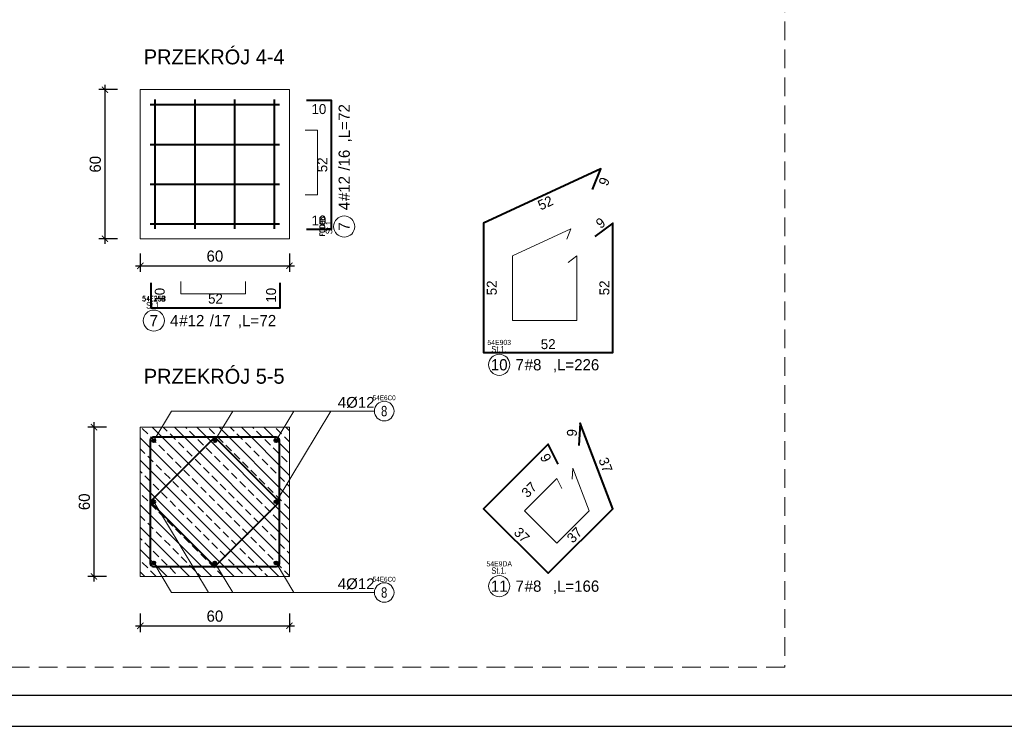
# Model space of a CAD drawing. Header units: millimetres. Extents: x 219841 to 236232, y -126388 to -112129.
# Tile 25 of 30: x 234095 to 234887, y -113614 to -113045. Entities that reach past the tile are written whole.
import ezdxf
from ezdxf.enums import TextEntityAlignment as Align
from ezdxf.lldxf.tags import DXFTag

# ---------------------------------------------------------------- set-up
doc = ezdxf.new("R2010")
doc.units = ezdxf.units.MM
doc.linetypes.add('DASHED2', pattern=[0.375, 0.25, -0.125])
doc.layers.add('-Linie pomocnicze', color=251, linetype='Continuous', lineweight=5, plot=False)
for name, color, linetype, lineweight in [('A-NAD', 21, 'DASHDOT', 15), ('A-WIDOKOWA', 7, 'Continuous', 25), ('K_HATCH', 8, 'Continuous', 9), ('K_OPIS', 5, 'Continuous', 13), ('K_WYMIARY', 8, 'Continuous', 5), ('Opis', 41, 'Continuous', 9), ('Pret-Opis', 140, 'Continuous', 5), ('tekst', 31, 'Continuous', 9), ('widokowa', 151, 'Continuous', 18), ('Wymiarowanie', 2, 'Continuous', 9), ('Zbrojenie dołem', 1, 'Continuous', 40)]:
    doc.layers.add(name, color=color, linetype=linetype, lineweight=lineweight)
doc.styles.add('Arial', font='GOTHIC.TTF')
doc.styles.add('ROMANS', font='GOTHIC.TTF')
doc.styles.add('SIMPLEX', font='GOTHIC.TTF')
doc.styles.get("Standard").update_dxf_attribs({"font": 'GOTHIC.TTF'})
doc.styles.add('Wykaz_opis_pozycji', font='simplex.shx', dxfattribs={"width": 0.8})
tags = doc.linetypes.add('DASHDOT', pattern=[25.4, 12.7, -6.35, 0, -6.35]).pattern_tags.tags
tags[10:11] = [DXFTag(74, 4), DXFTag(75, 0), DXFTag(340, '0'), DXFTag(46, 1.0), DXFTag(50, 0.0), DXFTag(44, 0.0), DXFTag(45, 0.0)]
tags[8:9] = [DXFTag(74, 4), DXFTag(75, 0), DXFTag(340, '0'), DXFTag(46, 1.0), DXFTag(50, 0.0), DXFTag(44, 0.0), DXFTag(45, 0.0)]
tags[6:7] = [DXFTag(74, 4), DXFTag(75, 0), DXFTag(340, '0'), DXFTag(46, 1.0), DXFTag(50, 0.0), DXFTag(44, 0.0), DXFTag(45, 0.0)]
tags[4:5] = [DXFTag(74, 4), DXFTag(75, 0), DXFTag(340, '0'), DXFTag(46, 1.0), DXFTag(50, 0.0), DXFTag(44, 0.0), DXFTag(45, 0.0)]
doc.dimstyles.new('A1_DlugoscPreta_Szczegoly', dxfattribs={"dimtxt": 4, "dimasz": 5, "dimexe": 0, "dimexo": 2, "dimgap": 2, "dimtad": 2, "dimdec": 0, "dimrnd": 1, "dimzin": 9, "dimdsep": 46, "dimtxsty": 'Arial', "dimblk": 'NONE', "dimcen": 0, "dimse1": 1, "dimse2": 1, "dimsd1": 1, "dimsd2": 1, "dimclrd": 8, "dimclre": 30, "dimclrt": 5, "dimadec": 0, "dimazin": 0, "dimtfac": 1, "dimtdec": 0, "dimtix": 1, "dimtmove": 2, "dimatfit": 3, "dimldrblk": 'CLOSED', "dimfxl": 1, "dimtvp": 1.111111, "dimtolj": 1, "dimtzin": 1, "dimarcsym": 0})
doc.dimstyles.new('Radek 50 dokładny', dxfattribs={"dimtxt": 9, "dimasz": 5, "dimexe": 5, "dimexo": 5, "dimgap": 3, "dimtad": 1, "dimdec": 1, "dimrnd": 0.5, "dimlunit": 6, "dimtxsty": 'ROMANS', "dimblk": 'ARCHTICK', "dimcen": 5, "dimdle": 4, "dimclrd": 256, "dimclrt": 2, "dimadec": 0, "dimazin": 0, "dimtfac": 1, "dimtdec": 1, "dimtix": 1, "dimtmove": 1, "dimatfit": 0, "dimldrblk": 'DOTSMALL', "dimfxl": 10, "dimfxlon": 1, "dimarcsym": 0})

# ---------------------------------------------------------------- blocks, each defined once
blk = doc.blocks.new('*D225')
at = {"layer": 'Defpoints', "color": 0}
for p in [(234200.4, -113256.93), (234200.4, -113276.93), (234201.4, -113276.93)]:
    blk.add_point(p, dxfattribs=at)
at = {"layer": 'K_OPIS', "color": 5, "insert": (234207.6, -113266.93), "char_height": 8, "attachment_point": 5, "rotation": 90, "style": 'Arial'}
blk.add_mtext('\\A1;10', dxfattribs=at)
blk = doc.blocks.new('_CLOSED')
at = {"color": 0, "linetype": 'ByBlock', "ltscale": 20}
for p, q in [((-1, 0.17), (0, 0)), ((-1, 0.17), (-1, -0.17)), ((0, 0), (-1, -0.17)), ((0, 0), (-1, 0))]:
    blk.add_line(p, q, dxfattribs=at)
blk = doc.blocks.new('_None')
blk = doc.blocks.new('*D226')
at = {"layer": 'Defpoints', "color": 0}
for p in [(234200.4, -113276.93), (234304.4, -113275.93), (234304.4, -113276.93)]:
    blk.add_point(p, dxfattribs=at)
at = {"layer": 'K_OPIS', "color": 5, "insert": (234252.4, -113269.72), "char_height": 8, "attachment_point": 5, "style": 'Arial'}
blk.add_mtext('\\A1;52', dxfattribs=at)
blk = doc.blocks.new('*D227')
at = {"layer": 'Defpoints', "color": 0}
for p in [(234303.4, -113256.93), (234304.4, -113256.93), (234304.4, -113276.93)]:
    blk.add_point(p, dxfattribs=at)
at = {"layer": 'K_OPIS', "color": 5, "insert": (234297.2, -113266.93), "char_height": 8, "attachment_point": 5, "rotation": 90, "style": 'Arial'}
blk.add_mtext('\\A1;10', dxfattribs=at)
blk = doc.blocks.new('*D228')
at = {"layer": 'Defpoints', "color": 0}
for p in [(234325.6, -113110.04), (234345.6, -113110.04), (234345.6, -113111.04)]:
    blk.add_point(p, dxfattribs=at)
at = {"layer": 'K_OPIS', "color": 5, "insert": (234335.6, -113117.24), "char_height": 8, "attachment_point": 5, "style": 'Arial'}
blk.add_mtext('\\A1;10', dxfattribs=at)
blk = doc.blocks.new('*D229')
at = {"layer": 'Defpoints', "color": 0}
for p in [(234345.6, -113110.04), (234344.6, -113214.04), (234345.6, -113214.04)]:
    blk.add_point(p, dxfattribs=at)
at = {"layer": 'K_OPIS', "color": 5, "insert": (234338.4, -113162.04), "char_height": 8, "attachment_point": 5, "rotation": 90, "style": 'Arial'}
blk.add_mtext('\\A1;52', dxfattribs=at)
blk = doc.blocks.new('*D230')
at = {"layer": 'Defpoints', "color": 0}
for p in [(234325.6, -113213.04), (234325.6, -113214.04), (234345.6, -113214.04)]:
    blk.add_point(p, dxfattribs=at)
at = {"layer": 'K_OPIS', "color": 5, "insert": (234335.6, -113206.84), "char_height": 8, "attachment_point": 5, "style": 'Arial'}
blk.add_mtext('\\A1;10', dxfattribs=at)
blk = doc.blocks.new('_ArchTick')
at = {"layer": 'Wymiarowanie', "color": 0, "const_width": 0.15}
blk.add_lwpolyline([(-0.5, -0.5), (0.5, 0.5)], dxfattribs=at)
blk = doc.blocks.new('*D231')
at = {"layer": 'Defpoints', "color": 0}
for p in [(234191.92, -113101.56), (234163.44, -113221.56), (234191.92, -113221.56)]:
    blk.add_point(p, dxfattribs=at)
at = {"layer": 'K_WYMIARY', "lineweight": -2}
blk.add_line((234163.44, -113097.56), (234163.44, -113225.56), dxfattribs=at)
at = {"layer": 'K_WYMIARY', "color": 0, "lineweight": -2}
for p, q in [((234173.44, -113101.56), (234158.44, -113101.56)), ((234173.44, -113221.56), (234158.44, -113221.56))]:
    blk.add_line(p, q, dxfattribs=at)
at = {"layer": 'K_WYMIARY', "lineweight": -2, "xscale": 5, "yscale": 5, "zscale": 5}
for p, rotation in [((234163.44, -113101.56), 90), ((234163.44, -113221.56), 270)]:
    blk.add_blockref('_ArchTick', p, dxfattribs=dict(at, rotation=rotation))
at = {"layer": 'K_WYMIARY', "color": 2, "insert": (234155.72, -113161.56), "char_height": 9, "attachment_point": 5, "rotation": 90, "style": 'ROMANS'}
blk.add_mtext('60', dxfattribs=at)
blk = doc.blocks.new('_DotSmall')
at = {"color": 0, "linetype": 'ByBlock', "const_width": 12.7}
blk.add_lwpolyline([(-1.5875, 0, 1), (1.5875, 0, 1)], format="xyb", close=True, dxfattribs=at)
blk = doc.blocks.new('*D232')
at = {"layer": 'Defpoints', "color": 0}
for p in [(234191.92, -113221.56), (234311.92, -113221.56), (234311.92, -113243.22)]:
    blk.add_point(p, dxfattribs=at)
at = {"layer": 'K_WYMIARY', "color": 0, "lineweight": -2}
for p, q in [((234191.92, -113233.22), (234191.92, -113248.22)), ((234311.92, -113233.22), (234311.92, -113248.22))]:
    blk.add_line(p, q, dxfattribs=at)
at = {"layer": 'K_WYMIARY', "lineweight": -2}
blk.add_line((234187.92, -113243.22), (234315.92, -113243.22), dxfattribs=at)
at = {"layer": 'K_WYMIARY', "lineweight": -2, "xscale": 5, "yscale": 5, "zscale": 5, "rotation": 180}
blk.add_blockref('_ArchTick', (234191.92, -113243.22), dxfattribs=at)
at = {"layer": 'K_WYMIARY', "lineweight": -2, "xscale": 5, "yscale": 5, "zscale": 5}
blk.add_blockref('_ArchTick', (234311.92, -113243.22), dxfattribs=at)
at = {"layer": 'K_WYMIARY', "color": 2, "insert": (234251.92, -113235.49), "char_height": 9, "attachment_point": 5, "style": 'ROMANS'}
blk.add_mtext('60', dxfattribs=at)
blk = doc.blocks.new('MF_L')
at = {"color": 0, "insert": (0, 0), "char_height": 7, "attachment_point": 7, "style": 'Arial'}
blk.add_mtext(',L=', dxfattribs=at)
blk = doc.blocks.new('*U233')
at = {"color": 7}
blk.add_circle((-9.53, 0), 6.59, dxfattribs=at)
at = {"color": 0}
blk.add_blockref('MF_L', (42.87, -4.83), dxfattribs=at)
at = {"color": 0, "style": 'ROMANS', "width": 0.8, "flags": 4}
blk.add_attdef('ILOSC_PRETOW', text='', height=7, dxfattribs=at).set_placement((5.86, 0), align=Align.MIDDLE_RIGHT)
blk.add_attdef('NUMER_PRETA', text='', height=7, dxfattribs=at).set_placement((-9.53, 0), align=Align.MIDDLE_CENTER)
blk.add_attdef('SREDNICA_PRETA', text='', height=7, dxfattribs=at).set_placement((6.37, 0), align=Align.MIDDLE_LEFT)
for tag, p in [('ROZSTAW_PRETA', (25.36, 3.5)), ('DLUGOSC_PRETA', (56.38, 3.5))]:
    blk.add_attdef(tag, text='', height=7, dxfattribs=at).set_placement(p, align=Align.TOP_LEFT)
at = {"layer": 'Defpoints', "color": 30, "style": 'ROMANS', "width": 0.8, "flags": 4}
blk.add_attdef('IDENTYFIKATOR', text='', height=3.2, dxfattribs=at).set_placement((-9.47, 13.68), align=Align.MIDDLE_CENTER)
blk.add_attdef('POZYCJA', text='', height=4, dxfattribs=at).set_placement((-9.53, 7.49), align=Align.CENTER)
blk = doc.blocks.new('*D236')
at = {"layer": 'Defpoints', "color": 0}
for p in [(234191.92, -113373.05), (234154.61, -113493.05), (234191.92, -113493.05)]:
    blk.add_point(p, dxfattribs=at)
at = {"layer": 'K_WYMIARY', "color": 0, "lineweight": -2}
for p, q in [((234164.61, -113373.05), (234149.61, -113373.05)), ((234164.61, -113493.05), (234149.61, -113493.05))]:
    blk.add_line(p, q, dxfattribs=at)
at = {"layer": 'K_WYMIARY', "lineweight": -2}
blk.add_line((234154.61, -113369.05), (234154.61, -113497.05), dxfattribs=at)
at = {"layer": 'K_WYMIARY', "lineweight": -2, "xscale": 5, "yscale": 5, "zscale": 5}
for p, rotation in [((234154.61, -113373.05), 90), ((234154.61, -113493.05), 270)]:
    blk.add_blockref('_ArchTick', p, dxfattribs=dict(at, rotation=rotation))
at = {"layer": 'K_WYMIARY', "color": 2, "insert": (234146.89, -113433.05), "char_height": 9, "attachment_point": 5, "rotation": 90, "style": 'ROMANS'}
blk.add_mtext('60', dxfattribs=at)
blk = doc.blocks.new('*D237')
at = {"layer": 'Defpoints', "color": 0}
for p in [(234191.92, -113493.05), (234311.92, -113493.05), (234311.92, -113532.77)]:
    blk.add_point(p, dxfattribs=at)
at = {"layer": 'K_WYMIARY', "color": 0, "lineweight": -2}
for p, q in [((234191.92, -113522.77), (234191.92, -113537.77)), ((234311.92, -113522.77), (234311.92, -113537.77))]:
    blk.add_line(p, q, dxfattribs=at)
at = {"layer": 'K_WYMIARY', "lineweight": -2}
blk.add_line((234187.92, -113532.77), (234315.92, -113532.77), dxfattribs=at)
at = {"layer": 'K_WYMIARY', "lineweight": -2, "xscale": 5, "yscale": 5, "zscale": 5, "rotation": 180}
blk.add_blockref('_ArchTick', (234191.92, -113532.77), dxfattribs=at)
at = {"layer": 'K_WYMIARY', "lineweight": -2, "xscale": 5, "yscale": 5, "zscale": 5}
blk.add_blockref('_ArchTick', (234311.92, -113532.77), dxfattribs=at)
at = {"layer": 'K_WYMIARY', "color": 2, "insert": (234251.92, -113525.05), "char_height": 9, "attachment_point": 5, "style": 'ROMANS'}
blk.add_mtext('60', dxfattribs=at)
blk = doc.blocks.new('MF_CAD_OPIS_PRETA_KROTKI')
at = {"color": 7}
blk.add_circle((0, 0), 6.59, dxfattribs=at)
at = {"color": 0, "style": 'ROMANS', "width": 0.8, "flags": 12}
blk.add_attdef('NUMER_PRETA', text='', height=7, dxfattribs=at).set_placement((0, 0), align=Align.MIDDLE_CENTER)
at = {"layer": 'Defpoints', "color": 30, "style": 'ROMANS', "width": 0.8, "flags": 4}
blk.add_attdef('IDENTYFIKATOR', text='', height=3.2, dxfattribs=at).set_placement((0, 8.91), align=Align.MIDDLE_CENTER)
blk = doc.blocks.new('*D244')
at = {"layer": 'Defpoints', "color": 0}
for p in [(234561.93, -113165.03), (234562.4, -113165.22), (234555.66, -113181.91)]:
    blk.add_point(p, dxfattribs=at)
at = {"layer": 'K_OPIS', "color": 5, "insert": (234565.13, -113175.44), "char_height": 8, "attachment_point": 5, "rotation": 68.02025, "style": 'Arial'}
blk.add_mtext('\\A1;9', dxfattribs=at)
blk = doc.blocks.new('*D245')
at = {"layer": 'Defpoints', "color": 0}
for p in [(234562.4, -113165.22), (234468.06, -113209), (234468.06, -113209)]:
    blk.add_point(p, dxfattribs=at)
at = {"layer": 'K_OPIS', "color": 5, "insert": (234517.84, -113192.73), "char_height": 8, "attachment_point": 5, "rotation": 24.89486, "style": 'Arial'}
blk.add_mtext('\\A1;52', dxfattribs=at)
blk = doc.blocks.new('*D246')
at = {"layer": 'Defpoints', "color": 0}
for p in [(234468.06, -113209), (234468.06, -113313), (234468.56, -113313)]:
    blk.add_point(p, dxfattribs=at)
at = {"layer": 'K_OPIS', "color": 5, "insert": (234474.76, -113261), "char_height": 8, "attachment_point": 5, "rotation": 90, "style": 'Arial'}
blk.add_mtext('\\A1;52', dxfattribs=at)
blk = doc.blocks.new('*D247')
at = {"layer": 'Defpoints', "color": 0}
for p in [(234572.06, -113312.5), (234468.06, -113313), (234572.06, -113313)]:
    blk.add_point(p, dxfattribs=at)
at = {"layer": 'K_OPIS', "color": 5, "insert": (234520.06, -113306.3), "char_height": 8, "attachment_point": 5, "style": 'Arial'}
blk.add_mtext('\\A1;52', dxfattribs=at)
blk = doc.blocks.new('*D248')
at = {"layer": 'Defpoints', "color": 0}
for p in [(234571.56, -113209), (234572.06, -113209), (234572.06, -113313)]:
    blk.add_point(p, dxfattribs=at)
at = {"layer": 'K_OPIS', "color": 5, "insert": (234565.36, -113261), "char_height": 8, "attachment_point": 5, "rotation": 90, "style": 'Arial'}
blk.add_mtext('\\A1;52', dxfattribs=at)
blk = doc.blocks.new('*D249')
at = {"layer": 'Defpoints', "color": 0}
for p in [(234572.06, -113209), (234557.65, -113219.78), (234557.95, -113220.18)]:
    blk.add_point(p, dxfattribs=at)
at = {"layer": 'K_OPIS', "color": 5, "insert": (234562.22, -113208.83), "char_height": 8, "attachment_point": 5, "rotation": 36.81871, "style": 'Arial'}
blk.add_mtext('\\A1;9', dxfattribs=at)
blk = doc.blocks.new('MF_CAD_SZCZEGOLY_OPIS_PRETA_1P_v2')
at = {"color": 7}
blk.add_circle((-6.59, 0), 6.59, dxfattribs=at)
at = {"color": 0, "style": 'ROMANS', "width": 0.8, "flags": 4}
blk.add_attdef('ILOSC_PRETOW', text='', height=7, dxfattribs=at).set_placement((8.8, 0), align=Align.MIDDLE_RIGHT)
blk.add_attdef('NUMER_PRETA', text='', height=7, dxfattribs=at).set_placement((-6.59, 0), align=Align.MIDDLE_CENTER)
blk.add_attdef('SREDNICA_PRETA', text='', height=7, dxfattribs=at).set_placement((9.31, 0), align=Align.MIDDLE_LEFT)
blk.add_attdef('DLUGOSC_PRETA', text='', height=7, dxfattribs=at).set_placement((26.9, 3.5), align=Align.TOP_LEFT)
at = {"layer": 'Defpoints', "color": 30, "style": 'ROMANS', "width": 0.8, "flags": 4}
blk.add_attdef('IDENTYFIKATOR', text='', height=3.2, dxfattribs=at).set_placement((-6.59, 13.92), align=Align.MIDDLE_CENTER)
blk.add_attdef('POZYCJA', text='', height=4, dxfattribs=at).set_placement((-6.7, 7.69), align=Align.CENTER)
blk = doc.blocks.new('*D250')
at = {"layer": 'Defpoints', "color": 0}
for p in [(234519.55, -113386.86), (234520, -113386.63), (234528.1, -113402.7)]:
    blk.add_point(p, dxfattribs=at)
at = {"layer": 'K_OPIS', "color": 5, "insert": (234518.06, -113397.69), "char_height": 8, "attachment_point": 5, "rotation": 296.75695, "style": 'Arial'}
blk.add_mtext('\\A1;9', dxfattribs=at)
blk = doc.blocks.new('*D251')
at = {"layer": 'Defpoints', "color": 0}
for p in [(234520, -113386.63), (234468.06, -113438.57), (234474.46, -113444.97)]:
    blk.add_point(p, dxfattribs=at)
at = {"layer": 'K_OPIS', "color": 5, "insert": (234504.81, -113423.38), "char_height": 8, "attachment_point": 5, "rotation": 45, "style": 'Arial'}
blk.add_mtext('\\A1;37', dxfattribs=at)
blk = doc.blocks.new('*D252')
at = {"layer": 'Defpoints', "color": 0}
for p in [(234468.06, -113438.57), (234520.06, -113490.57), (234520.41, -113490.22)]:
    blk.add_point(p, dxfattribs=at)
at = {"layer": 'K_OPIS', "color": 5, "insert": (234498.8, -113459.83), "char_height": 8, "attachment_point": 5, "rotation": 315, "style": 'Arial'}
blk.add_mtext('\\A1;37', dxfattribs=at)
blk = doc.blocks.new('*D253')
at = {"layer": 'Defpoints', "color": 0}
for p in [(234571.7, -113438.22), (234572.06, -113438.57), (234520.06, -113490.57)]:
    blk.add_point(p, dxfattribs=at)
at = {"layer": 'K_OPIS', "color": 5, "insert": (234541.32, -113459.83), "char_height": 8, "attachment_point": 5, "rotation": 45, "style": 'Arial'}
blk.add_mtext('\\A1;37', dxfattribs=at)
blk = doc.blocks.new('*D254')
at = {"layer": 'Defpoints', "color": 0}
for p in [(234545.24, -113370.1), (234545.7, -113369.92), (234572.06, -113438.57)]:
    blk.add_point(p, dxfattribs=at)
at = {"layer": 'K_OPIS', "color": 5, "insert": (234566.19, -113403.39), "char_height": 8, "attachment_point": 5, "rotation": 291, "style": 'Arial'}
blk.add_mtext('\\A1;37', dxfattribs=at)
blk = doc.blocks.new('*D255')
at = {"layer": 'Defpoints', "color": 0}
for p in [(234545.7, -113369.92), (234544.68, -113387.89), (234545.18, -113387.92)]:
    blk.add_point(p, dxfattribs=at)
at = {"layer": 'K_OPIS', "color": 5, "insert": (234539.22, -113377.56), "char_height": 8, "attachment_point": 5, "rotation": 86.73058, "style": 'Arial'}
blk.add_mtext('\\A1;9', dxfattribs=at)

msp = doc.modelspace()

# ---------------------------------------------------------------- hatches: boundary and pattern name
at = {"layer": 'K_HATCH'}
h = msp.add_hatch(dxfattribs=at)
h.set_pattern_fill('ANSI33', color=256, scale=2, angle=90, style=2)
h.set_pattern_definition([(135, (9130.17, 2695.781), (-8.9802561, -8.9802561), []), (135, (9130.17, 2704.761), (-8.9802561, -8.9802561), [6.35, -3.175])])
h.paths.add_polyline_path([(234191.92, -113373.05), (234191.92, -113493.05), (234311.92, -113493.05), (234311.92, -113373.05)])
at = {"layer": 'Zbrojenie dołem'}
h = msp.add_hatch(color=256, dxfattribs=at)
h.dxf.hatch_style = 1
h.paths.add_polyline_path([(234203.92, -113383.85, 1), (234201.52, -113383.85, 1)])
h = msp.add_hatch(color=256, dxfattribs=at)
h.dxf.hatch_style = 1
h.paths.add_polyline_path([(234250.72, -113383.85, -1), (234253.12, -113383.85, -1)])
h = msp.add_hatch(color=256, dxfattribs=at)
h.dxf.hatch_style = 1
h.paths.add_polyline_path([(234299.92, -113383.85, -1), (234302.32, -113383.85, -1)])
h = msp.add_hatch(color=256, dxfattribs=at)
h.dxf.hatch_style = 1
h.paths.add_polyline_path([(234202.72, -113434.25, -1), (234202.72, -113431.85, -1)])
h = msp.add_hatch(color=256, dxfattribs=at)
h.dxf.hatch_style = 1
h.paths.add_polyline_path([(234301.12, -113434.25, 1), (234301.12, -113431.85, 1)])
h = msp.add_hatch(color=256, dxfattribs=at)
h.dxf.hatch_style = 1
h.paths.add_polyline_path([(234203.92, -113482.25, -1), (234201.52, -113482.25, -1)])
h = msp.add_hatch(color=256, dxfattribs=at)
h.dxf.hatch_style = 1
h.paths.add_polyline_path([(234250.72, -113482.25, 1), (234253.12, -113482.25, 1)])
h = msp.add_hatch(color=256, dxfattribs=at)
h.dxf.hatch_style = 1
h.paths.add_polyline_path([(234299.92, -113482.25, 1), (234302.32, -113482.25, 1)])

# ---------------------------------------------------------------- linework, layer by layer
at = {"layer": '-Linie pomocnicze'}
for points in [[(234324.49, -113134.19), (234334.49, -113134.19), (234334.49, -113186.19), (234324.49, -113186.19)], [(234535.05, -113221.75), (234538.42, -113213.41), (234491.25, -113235.3), (234491.25, -113287.3), (234543.25, -113287.3), (234543.25, -113235.3), (234536.05, -113240.69)], [(234224.55, -113255.81), (234224.55, -113265.81), (234276.55, -113265.81), (234276.55, -113255.81)], [(234531.07, -113422.32), (234527.02, -113414.28), (234501.05, -113440.25), (234527.05, -113466.25), (234553.05, -113440.25), (234539.88, -113405.92), (234539.36, -113414.91)]]:
    msp.add_lwpolyline(points, dxfattribs=at)
at = {"layer": 'A-NAD', "linetype": 'DASHED2', "ltscale": 60}
msp.add_lwpolyline([(233574.29, -113024.35), (234710.35, -113024.35), (234710.35, -113565.93), (233574.29, -113565.93)], close=True, dxfattribs=at)
at = {"layer": 'A-WIDOKOWA'}
msp.add_lwpolyline([(233317.48, -113588.6), (235367.48, -113588.6), (235367.48, -112153.6), (233317.48, -112153.6)], close=True, dxfattribs=at)
at = {"layer": 'Defpoints'}
msp.add_lwpolyline([(233292.48, -113613.6), (235392.48, -113613.6), (235392.48, -112128.6), (233292.48, -112128.6)], close=True, dxfattribs=at)
at = {"layer": 'Opis', "ltscale": 2}
for points in [[(234202.72, -113383.85), (234217.09, -113360.11), (234281.81, -113360.11)], [(234251.92, -113383.85), (234266.29, -113360.11), (234331.01, -113360.11)], [(234301.12, -113383.85), (234315.49, -113360.11), (234380.21, -113360.11)], [(234301.12, -113433.05), (234345.27, -113360.11)], [(234202.72, -113433.05), (234246.87, -113505.99)], [(234202.72, -113482.25), (234217.09, -113505.99), (234281.81, -113505.99)], [(234251.92, -113482.25), (234266.29, -113505.99), (234331.01, -113505.99)], [(234301.12, -113482.25), (234315.49, -113505.99), (234380.21, -113505.99)]]:
    msp.add_lwpolyline(points, dxfattribs=at)
at = {"layer": 'widokowa'}
for points in [[(234311.92, -113101.56), (234191.92, -113101.56), (234191.92, -113221.56), (234311.92, -113221.56)], [(234311.92, -113373.05), (234191.92, -113373.05), (234191.92, -113493.05), (234311.92, -113493.05)]]:
    msp.add_lwpolyline(points, close=True, dxfattribs=at)
at = {"layer": 'Zbrojenie dołem'}
for points in [[(234199.92, -113113.56), (234303.92, -113113.56)], [(234203.92, -113213.56), (234203.92, -113109.56)], [(234235.92, -113213.56), (234235.92, -113109.56)], [(234267.92, -113213.56), (234267.92, -113109.56)], [(234299.92, -113213.56), (234299.92, -113109.56)], [(234325.6, -113110.04), (234345.6, -113110.04), (234345.6, -113214.04), (234325.6, -113214.04)], [(234199.92, -113145.56), (234303.92, -113145.56)], [(234555.66, -113181.91), (234562.4, -113165.22), (234468.06, -113209), (234468.06, -113313), (234572.06, -113313), (234572.06, -113209), (234557.65, -113219.78)], [(234555.66, -113181.91), (234562.4, -113165.22), (234468.06, -113209), (234468.06, -113313), (234572.06, -113313), (234572.06, -113209), (234557.65, -113219.78)], [(234199.92, -113177.56), (234303.92, -113177.56)], [(234199.92, -113209.56), (234303.92, -113209.56)], [(234200.4, -113256.93), (234200.4, -113276.93), (234304.4, -113276.93), (234304.4, -113256.93)], [(234528.1, -113402.7), (234520, -113386.63), (234468.06, -113438.57), (234520.06, -113490.57), (234572.06, -113438.57), (234545.7, -113369.92), (234544.68, -113387.89)], [(234528.1, -113402.7), (234520, -113386.63), (234468.06, -113438.57), (234520.06, -113490.57), (234572.06, -113438.57), (234545.7, -113369.92), (234544.68, -113387.89)]]:
    msp.add_lwpolyline(points, dxfattribs=at)
for points in [[(234301.52, -113381.05), (234202.32, -113381.05, 0.414214), (234199.92, -113383.45), (234199.92, -113482.65, 0.414214), (234202.32, -113485.05), (234301.52, -113485.05, 0.414214), (234303.92, -113482.65), (234303.92, -113383.45, 0.414214)], [(234250.79, -113382.18), (234201.05, -113431.92, 0.414214), (234201.05, -113434.18), (234250.79, -113483.92, 0.414214), (234253.05, -113483.92), (234302.79, -113434.18, 0.414214), (234302.79, -113431.92), (234253.05, -113382.18, 0.414214)]]:
    msp.add_lwpolyline(points, format="xyb", close=True, dxfattribs=at)
for centre in [(234202.72, -113383.85), (234251.92, -113383.85), (234301.12, -113383.85), (234202.72, -113433.05), (234301.12, -113433.05), (234202.72, -113482.25), (234251.92, -113482.25), (234301.12, -113482.25)]:
    msp.add_circle(centre, 1.2, dxfattribs=at)

# ---------------------------------------------------------------- block references
at = {"layer": 'Pret-Opis', "color": 140}
ref = msp.add_blockref('*U233', (234355.96, -113199.37), dxfattribs=dict(at, xscale=1.289999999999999, yscale=1.289999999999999, zscale=1.289999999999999, rotation=90))
ref.add_attrib('NUMER_PRETA', '7', dxfattribs={"layer": '0', "color": 0, "height": 9.03, "rotation": 90}).set_placement((234355.96, -113211.67), align=Align.MIDDLE_CENTER)
ref.add_attrib('SREDNICA_PRETA', '#12', dxfattribs={"layer": '0', "color": 0, "height": 9.03, "rotation": 90, "style": 'Arial'}).set_placement((234355.96, -113191.16), align=Align.MIDDLE_LEFT)
ref.add_attrib('ILOSC_PRETOW', '4', dxfattribs={"layer": '0', "color": 0, "height": 9.03, "rotation": 90, "style": 'Arial'}).set_placement((234355.96, -113191.82), align=Align.MIDDLE_RIGHT)
ref.add_attrib('DLUGOSC_PRETA', '72', dxfattribs={"layer": '0', "color": 0, "height": 9.03, "rotation": 90, "style": 'Arial'}).set_placement((234351.45, -113126.64), align=Align.TOP_LEFT)
ref.add_attrib('ROZSTAW_PRETA', '/16', dxfattribs={"layer": '0', "color": 0, "height": 9.03, "rotation": 90, "style": 'Arial'}).set_placement((234351.45, -113166.66), align=Align.TOP_LEFT)
ref.add_attrib('POZYCJA', 'St.1.', dxfattribs={"layer": 'Defpoints', "color": 30, "height": 5.16, "rotation": 90, "style": 'ROMANS', "width": 0.8}).set_placement((234346.3, -113211.67), align=Align.CENTER)
ref.add_attrib('IDENTYFIKATOR', 'FCDB6', dxfattribs={"layer": 'Defpoints', "color": 30, "height": 4.128, "rotation": 90, "style": 'Wykaz_opis_pozycji', "width": 0.8}).set_placement((234338.31, -113211.58), align=Align.MIDDLE_CENTER)
ref = msp.add_blockref('*U233', (234215.07, -113287.29), dxfattribs=dict(at, xscale=1.289999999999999, yscale=1.289999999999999, zscale=1.289999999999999))
ref.add_attrib('NUMER_PRETA', '7', dxfattribs={"layer": '0', "color": 0, "height": 9.03}).set_placement((234202.77, -113287.29), align=Align.MIDDLE_CENTER)
ref.add_attrib('SREDNICA_PRETA', '#12', dxfattribs={"layer": '0', "color": 0, "height": 9.03, "style": 'Arial'}).set_placement((234223.29, -113287.29), align=Align.MIDDLE_LEFT)
ref.add_attrib('ILOSC_PRETOW', '4', dxfattribs={"layer": '0', "color": 0, "height": 9.03, "style": 'Arial'}).set_placement((234222.62, -113287.29), align=Align.MIDDLE_RIGHT)
ref.add_attrib('DLUGOSC_PRETA', '72', dxfattribs={"layer": '0', "color": 0, "height": 9.03, "style": 'Arial'}).set_placement((234287.8, -113282.77), align=Align.TOP_LEFT)
ref.add_attrib('ROZSTAW_PRETA', '/17', dxfattribs={"layer": '0', "color": 0, "height": 9.03, "style": 'Arial'}).set_placement((234247.78, -113282.77), align=Align.TOP_LEFT)
ref.add_attrib('POZYCJA', 'St.1.', dxfattribs={"layer": 'Defpoints', "color": 30, "height": 5.16, "style": 'ROMANS', "width": 0.8}).set_placement((234202.77, -113277.63), align=Align.CENTER)
ref.add_attrib('IDENTYFIKATOR', '54E25B', dxfattribs={"layer": 'Defpoints', "color": 30, "height": 4.128, "style": 'Wykaz_opis_pozycji', "width": 0.8}).set_placement((234202.86, -113269.63), align=Align.MIDDLE_CENTER)
ref = msp.add_blockref('MF_CAD_SZCZEGOLY_OPIS_PRETA_1P_v2', (234489.18, -113322.83), dxfattribs=dict(at, xscale=1.289999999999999, yscale=1.289999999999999, zscale=1.289999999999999))
ref.add_attrib('NUMER_PRETA', '10', dxfattribs={"layer": '0', "color": 0, "height": 9.03, "style": 'Arial'}).set_placement((234480.68, -113322.83), align=Align.MIDDLE_CENTER)
ref.add_attrib('SREDNICA_PRETA', '#8', dxfattribs={"layer": '0', "color": 0, "height": 9.03, "style": 'Arial'}).set_placement((234501.19, -113322.83), align=Align.MIDDLE_LEFT)
ref.add_attrib('ILOSC_PRETOW', '7', dxfattribs={"layer": '0', "color": 0, "height": 9.03, "style": 'Arial'}).set_placement((234500.53, -113322.83), align=Align.MIDDLE_RIGHT)
ref.add_attrib('DLUGOSC_PRETA', ',L=226', dxfattribs={"layer": '0', "color": 0, "height": 9.03, "style": 'Arial'}).set_placement((234523.88, -113318.31), align=Align.TOP_LEFT)
ref.add_attrib('POZYCJA', 'St.1.', dxfattribs={"layer": 'Defpoints', "color": 30, "height": 5.16, "style": 'ROMANS', "width": 0.8}).set_placement((234480.54, -113312.91), align=Align.CENTER)
ref.add_attrib('IDENTYFIKATOR', '54E903', dxfattribs={"layer": 'Defpoints', "color": 30, "height": 4.128, "style": 'ROMANS', "width": 0.8}).set_placement((234480.68, -113304.87), align=Align.MIDDLE_CENTER)
ref = msp.add_blockref('MF_CAD_OPIS_PRETA_KROTKI', (234388.12, -113360.11), dxfattribs=dict(at, xscale=1.2, yscale=1.2, zscale=1.2))
ref.add_attrib('NUMER_PRETA', '8', dxfattribs={"layer": '0', "color": 0, "height": 8.4, "style": 'ROMANS', "width": 0.8}).set_placement((234388.12, -113360.11), align=Align.MIDDLE_CENTER)
ref.add_attrib('IDENTYFIKATOR', '54E6C0', dxfattribs={"layer": 'Defpoints', "color": 30, "height": 3.84, "style": 'ROMANS', "width": 0.8}).set_placement((234388.12, -113349.42), align=Align.MIDDLE_CENTER)
ref = msp.add_blockref('MF_CAD_SZCZEGOLY_OPIS_PRETA_1P_v2', (234489.18, -113500.89), dxfattribs=dict(at, xscale=1.289999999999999, yscale=1.289999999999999, zscale=1.289999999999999))
ref.add_attrib('NUMER_PRETA', '11', dxfattribs={"layer": '0', "color": 0, "height": 9.03, "style": 'Arial'}).set_placement((234480.68, -113500.89), align=Align.MIDDLE_CENTER)
ref.add_attrib('SREDNICA_PRETA', '#8', dxfattribs={"layer": '0', "color": 0, "height": 9.03, "style": 'Arial'}).set_placement((234501.19, -113500.89), align=Align.MIDDLE_LEFT)
ref.add_attrib('ILOSC_PRETOW', '7', dxfattribs={"layer": '0', "color": 0, "height": 9.03, "style": 'Arial'}).set_placement((234500.53, -113500.89), align=Align.MIDDLE_RIGHT)
ref.add_attrib('DLUGOSC_PRETA', ',L=166', dxfattribs={"layer": '0', "color": 0, "height": 9.03, "style": 'Arial'}).set_placement((234523.88, -113496.38), align=Align.TOP_LEFT)
ref.add_attrib('POZYCJA', 'St.1.', dxfattribs={"layer": 'Defpoints', "color": 30, "height": 5.16, "style": 'ROMANS', "width": 0.8}).set_placement((234480.54, -113490.97), align=Align.CENTER)
ref.add_attrib('IDENTYFIKATOR', '54E9DA', dxfattribs={"layer": 'Defpoints', "color": 30, "height": 4.128, "style": 'ROMANS', "width": 0.8}).set_placement((234480.68, -113482.93), align=Align.MIDDLE_CENTER)
ref = msp.add_blockref('MF_CAD_OPIS_PRETA_KROTKI', (234388.12, -113505.99), dxfattribs=dict(at, xscale=1.2, yscale=1.2, zscale=1.2))
ref.add_attrib('NUMER_PRETA', '8', dxfattribs={"layer": '0', "color": 0, "height": 8.4, "style": 'ROMANS', "width": 0.8}).set_placement((234388.12, -113505.99), align=Align.MIDDLE_CENTER)
ref.add_attrib('IDENTYFIKATOR', '54E6C0', dxfattribs={"layer": 'Defpoints', "color": 30, "height": 3.84, "style": 'ROMANS', "width": 0.8}).set_placement((234388.12, -113495.3), align=Align.MIDDLE_CENTER)

# ---------------------------------------------------------------- texts
at = {"layer": 'tekst', "ltscale": 70, "char_height": 10, "attachment_point": 5, "style": 'SIMPLEX'}
for s, insert, width in [('\\pxqc;{\\H1.2x;PRZEKRÓJ 4-4}', (234251.36, -113075.29), 203.125), ('\\pxqc;{\\H1.2x;PRZEKRÓJ 5-5}', (234251.36, -113332.16), 203.125), ('\\pxql;{\\fArial|b0|i0|c238|p0;\\H0.868056x;4%%C12}', (234567.36, -113353.23, 8.78), 433.2286), ('\\pxql;{\\fArial|b0|i0|c238|p0;\\H0.868056x;4%%C12}', (234567.36, -113499.11, 8.78), 433.2286)]:
    msp.add_mtext(s, dxfattribs=dict(at, insert=insert, width=width))

# ---------------------------------------------------------------- dimensions: what is measured, and where the dimension line sits
at = {"layer": 'K_OPIS'}
for p1, p2, distance, picture, middle in [((234325.6, -113110.04), (234345.6, -113110.04), -1, '*D228', (234335.6, -113117.24)), ((234345.6, -113110.04), (234345.6, -113214.04), -1, '*D229', (234338.4, -113162.04)), ((234562.4, -113165.22), (234468.06, -113209), 0, '*D245', (234517.84, -113192.73)), ((234345.6, -113214.04), (234325.6, -113214.04), -1, '*D230', (234335.6, -113206.84)), ((234468.06, -113209), (234468.06, -113313), 0.5, '*D246', (234474.76, -113261)), ((234572.06, -113313), (234572.06, -113209), 0.5, '*D248', (234565.36, -113261)), ((234200.4, -113256.93), (234200.4, -113276.93), 1, '*D225', (234207.6, -113266.93)), ((234304.4, -113276.93), (234304.4, -113256.93), 1, '*D227', (234297.2, -113266.93)), ((234200.4, -113276.93), (234304.4, -113276.93), 1, '*D226', (234252.4, -113269.72)), ((234468.06, -113313), (234572.06, -113313), 0.5, '*D247', (234520.06, -113306.3)), ((234520, -113386.63), (234468.06, -113438.57), 9.05, '*D251', (234504.81, -113423.38)), ((234528.1, -113402.7), (234520, -113386.63), 0.5, '*D250', (234518.06, -113397.69)), ((234468.06, -113438.57), (234520.06, -113490.57), 0.5, '*D252', (234498.8, -113459.83)), ((234520.06, -113490.57), (234572.06, -113438.57), 0.5, '*D253', (234541.32, -113459.83))]:
    dim = msp.add_aligned_dim(p1=p1, p2=p2, distance=distance, dimstyle='A1_DlugoscPreta_Szczegoly', override={"dimtxt": 8, "dimlfac": 0.5, "dimblk": 'None'}, dxfattribs=at)
    dim.commit()
    dim.dimension.update_dxf_attribs({"geometry": picture, "text_midpoint": middle})
for base, p1, p2, angle, picture, middle in [((234561.93, -113165.03), (234555.66, -113181.91), (234562.4, -113165.22), 68.02025, '*D244', (234565.13, -113175.44)), ((234557.95, -113220.18), (234572.06, -113209), (234557.65, -113219.78), 216.81871, '*D249', (234562.22, -113208.83)), ((234545.18, -113387.92), (234545.7, -113369.92), (234544.68, -113387.89), 266.73058, '*D255', (234539.22, -113377.56)), ((234545.24, -113370.1), (234572.06, -113438.57), (234545.7, -113369.92), 111, '*D254', (234566.19, -113403.39))]:
    dim = msp.add_linear_dim(base=base, p1=p1, p2=p2, angle=angle, dimstyle='A1_DlugoscPreta_Szczegoly', override={"dimtxt": 8, "dimlfac": 0.5, "dimblk": 'None'}, dxfattribs=at)
    dim.commit()
    dim.dimension.update_dxf_attribs({"geometry": picture, "text_midpoint": middle, "dimtype": 161})
at = {"layer": 'K_WYMIARY'}
for base, p1, p2, picture, middle in [((234163.44, -113221.56), (234191.92, -113101.56), (234191.92, -113221.56), '*D231', (234155.72, -113161.56)), ((234154.61, -113493.05), (234191.92, -113373.05), (234191.92, -113493.05), '*D236', (234146.89, -113433.05))]:
    dim = msp.add_linear_dim(base=base, p1=p1, p2=p2, angle=90, dimstyle='Radek 50 dokładny', override={"dimlfac": 0.5, "dimblk": 'ArchTick'}, dxfattribs=at)
    dim.commit()
    dim.dimension.update_dxf_attribs({"geometry": picture, "text_midpoint": middle})
for base, p1, p2, picture, middle in [((234311.92, -113243.22), (234191.92, -113221.56), (234311.92, -113221.56), '*D232', (234251.92, -113235.49)), ((234311.92, -113532.77), (234191.92, -113493.05), (234311.92, -113493.05), '*D237', (234251.92, -113525.05))]:
    dim = msp.add_linear_dim(base=base, p1=p1, p2=p2, dimstyle='Radek 50 dokładny', override={"dimlfac": 0.5, "dimblk": 'ArchTick'}, dxfattribs=at)
    dim.commit()
    dim.dimension.update_dxf_attribs({"geometry": picture, "text_midpoint": middle})

doc.saveas('drawing.dxf')
